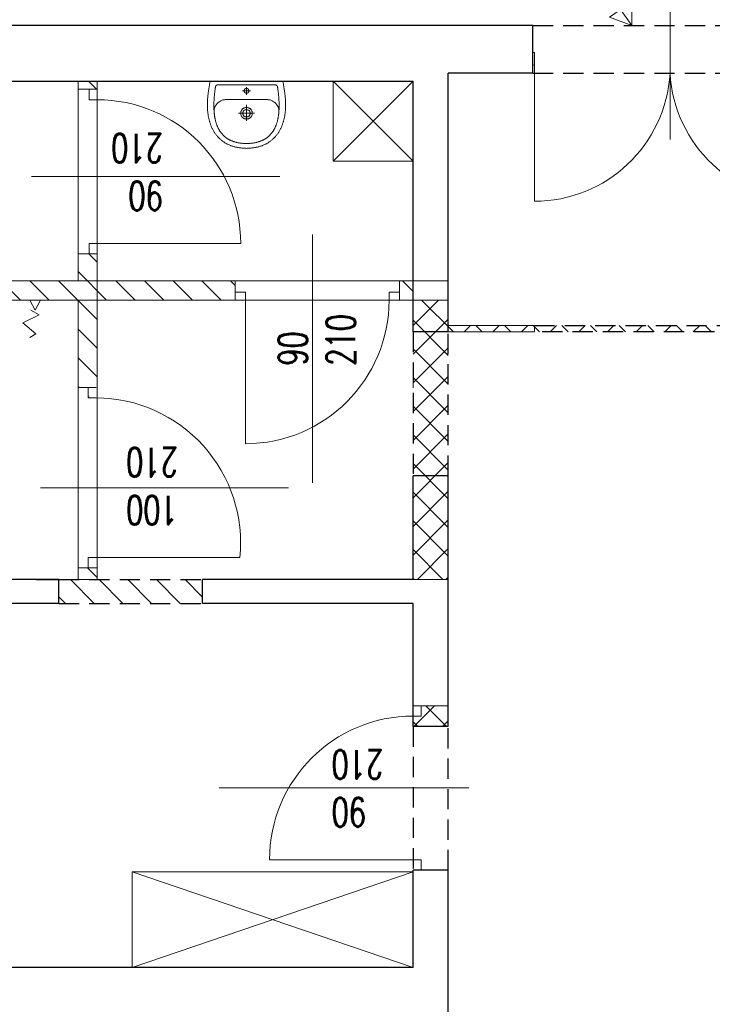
# Model space of a CAD drawing. Header units: millimetres. Extents: x -2948 to 78628, y 64669 to 215420.
# Tile 69 of 256: x 55279 to 55713, y 79750 to 80366. Entities that reach past the tile are written whole.
import ezdxf

# ---------------------------------------------------------------- set-up
doc = ezdxf.new("R2010")
doc.units = ezdxf.units.MM
doc.linetypes.add('HIDDEN', pattern=[9.525, 6.35, -3.175])
for name, color, linetype, lineweight in [('meble', 3, 'Continuous', 5), ('meble inst', 240, 'Continuous', 5), ('NOWE SCIANY', 3, 'Continuous', 13), ('OPIS', 2, 'Continuous', 13), ('P_OPIS', 2, 'Continuous', 13), ('P_POMOC', 1, 'Continuous', 5), ('POMOC', 1, 'Continuous', 13), ('STOLARKA', 3, 'Continuous', 13), ('WYMIAR', 5, 'Continuous', 13), ('WYPOSAZENIE_SANITARNE', 122, 'Continuous', 5), ('ŚCIANY', 7, 'Continuous', 30)]:
    doc.layers.add(name, color=color, linetype=linetype, lineweight=lineweight)
doc.layers.add('pomocnicza', color=4, linetype='Continuous')
doc.styles.add('style2', font='romans.shx', dxfattribs={"width": 0.7})
doc.dimstyles.new('100', dxfattribs={"dimscale": 80, "dimtxt": 0.2, "dimasz": 0.2, "dimexe": 1.25, "dimexo": 0.625, "dimgap": 0.05, "dimtad": 1, "dimdec": 0, "dimdsep": 46, "dimlunit": 6, "dimtxsty": 'style2', "dimblk1": 'TICK', "dimblk2": 'TICK', "dimsah": 1, "dimcen": 0.2, "dimse1": 1, "dimse2": 1, "dimclrd": 256, "dimclrt": 2, "dimadec": 0, "dimazin": 0, "dimtfac": 1, "dimtdec": 0, "dimtix": 1, "dimtmove": 1, "dimatfit": 0, "dimldrblk": 'DOTSMALL', "dimfxl": 1, "dimtolj": 1, "dimtzin": 0, "dimarcsym": 0})
pattern_1 = [(135, (17962.765, -27595.734), (-8.9802561, -8.9802561), []), (225, (17962.765, -27595.734), (8.9802561, -8.9802561), [])]
pattern_2 = [(135, (17962.765, -27595.734), (-8.9802561, -8.9802561), [])]

# ---------------------------------------------------------------- blocks, each defined once
blk = doc.blocks.new('G$C3D992CB9')
at = {"layer": 'STOLARKA'}
for p, q in [((22, 172), (22, 171)), ((22, 171), (30, 171)), ((30, 172), (30, 171)), ((22, 1), (30, 1)), ((22, 1), (22, 0)), ((30, 1), (30, 0))]:
    blk.add_line(p, q, dxfattribs=at)
at = {"layer": 'STOLARKA', "ltscale": 2}
for p, q in [((30, 171), (115.15, 171)), ((30, 1), (115.15, 1))]:
    blk.add_line(p, q, dxfattribs=at)
for centre, start, end in [((30, 171), 273.36646, 0), ((30, 1), 0, 86.63354)]:
    blk.add_arc(centre, 85.15, start, end, dxfattribs=at)
blk = doc.blocks.new('A$C17BC5D8D')
at = {"layer": 'WYPOSAZENIE_SANITARNE'}
blk.add_line((3.81, -7.43), (3.81, -7.43), dxfattribs=at)
for points in [[(-2.19, 13.82), (-2.19, -8.88), (-2.19, -31.68), (-1.76, -31.78), (-1.34, -31.87), (-0.91, -31.96), (-0.47, -32.04), (-0.04, -32.12), (0.4, -32.2), (0.84, -32.27), (1.28, -32.35), (1.73, -32.42), (2.17, -32.48), (2.61, -32.55), (3.06, -32.61), (3.5, -32.67), (3.94, -32.73), (4.39, -32.79), (4.83, -32.85), (5.26, -32.91), (5.7, -32.97), (6.13, -33.02), (6.56, -33.08), (6.98, -33.13), (7.4, -33.17), (7.82, -33.21), (8.24, -33.25), (8.67, -33.28), (9.09, -33.31), (9.51, -33.34), (9.93, -33.37), (10.36, -33.39), (10.78, -33.4), (11.2, -33.42), (11.63, -33.43), (12.05, -33.44), (12.47, -33.44), (12.9, -33.44), (13.32, -33.43), (13.74, -33.43), (14.17, -33.41), (14.59, -33.4), (15.01, -33.38), (15.43, -33.35), (15.86, -33.32), (16.28, -33.29), (16.7, -33.25), (17.12, -33.21), (17.54, -33.16), (17.96, -33.11), (18.37, -33.05), (18.79, -32.99), (19.21, -32.92), (19.62, -32.85), (20.04, -32.77), (20.45, -32.69), (20.87, -32.61), (21.28, -32.51), (21.69, -32.42), (22.1, -32.31), (22.51, -32.21), (22.91, -32.09), (23.32, -31.97), (23.72, -31.85), (24.13, -31.72), (24.53, -31.58), (24.93, -31.44), (25.33, -31.29), (25.72, -31.14), (26.12, -30.98), (26.51, -30.81), (26.9, -30.64), (26.9, -30.64), (27.31, -30.45), (27.7, -30.26), (28.1, -30.06), (28.48, -29.85), (28.86, -29.64), (29.24, -29.42), (29.61, -29.19), (29.97, -28.95), (30.33, -28.71), (30.68, -28.47), (31.02, -28.21), (31.36, -27.95), (31.7, -27.68), (32.03, -27.41), (32.35, -27.13), (32.66, -26.84), (32.97, -26.55), (33.28, -26.24), (33.58, -25.94), (33.87, -25.62), (34.16, -25.3), (34.44, -24.97), (34.72, -24.63), (34.99, -24.29), (35.26, -23.93), (35.52, -23.58), (35.77, -23.21), (36.02, -22.84), (36.27, -22.46), (36.49, -22.1), (36.71, -21.74), (36.92, -21.37), (37.12, -21), (37.31, -20.62), (37.5, -20.23), (37.67, -19.84), (37.84, -19.45), (38, -19.05), (38.15, -18.65), (38.29, -18.25), (38.43, -17.84), (38.56, -17.43), (38.68, -17.01), (38.79, -16.59), (38.9, -16.17), (39, -15.75), (39.1, -15.33), (39.18, -14.9), (39.27, -14.48), (39.34, -14.05), (39.41, -13.62), (39.47, -13.19), (39.53, -12.76), (39.58, -12.33), (39.63, -11.9), (39.67, -11.47), (39.71, -11.05), (39.74, -10.62), (39.77, -10.19), (39.79, -9.77), (39.8, -9.35), (39.82, -8.93), (39.82, -8.93), (39.8, -8.51), (39.79, -8.08), (39.77, -7.66), (39.74, -7.23), (39.71, -6.81), (39.67, -6.38), (39.63, -5.95), (39.58, -5.52), (39.53, -5.09), (39.47, -4.66), (39.41, -4.23), (39.34, -3.8), (39.27, -3.38), (39.18, -2.95), (39.1, -2.52), (39, -2.1), (38.9, -1.68), (38.79, -1.26), (38.68, -0.84), (38.56, -0.43), (38.43, -0.01), (38.29, 0.39), (38.15, 0.8), (38, 1.2), (37.84, 1.6), (37.67, 1.99), (37.5, 2.38), (37.31, 2.77), (37.12, 3.14), (36.92, 3.52), (36.71, 3.89), (36.49, 4.25), (36.27, 4.61), (36.27, 4.61), (36.02, 4.99), (35.77, 5.36), (35.52, 5.72), (35.26, 6.08), (34.99, 6.43), (34.72, 6.78), (34.44, 7.11), (34.16, 7.44), (33.87, 7.77), (33.58, 8.08), (33.28, 8.39), (32.97, 8.69), (32.66, 8.99), (32.35, 9.28), (32.03, 9.56), (31.7, 9.83), (31.36, 10.1), (31.02, 10.36), (30.68, 10.61), (30.33, 10.86), (29.97, 11.1), (29.61, 11.34), (29.24, 11.56), (28.86, 11.78), (28.48, 12), (28.1, 12.2), (27.7, 12.4), (27.31, 12.6), (26.9, 12.78), (26.9, 12.78), (26.51, 12.96), (26.12, 13.12), (25.72, 13.28), (25.33, 13.44), (24.93, 13.59), (24.53, 13.73), (24.13, 13.86), (23.72, 14), (23.32, 14.12), (22.91, 14.24), (22.51, 14.35), (22.1, 14.46), (21.69, 14.56), (21.28, 14.66), (20.87, 14.75), (20.45, 14.84), (20.04, 14.92), (19.62, 15), (19.21, 15.07), (18.79, 15.14), (18.37, 15.2), (17.96, 15.25), (17.54, 15.31), (17.12, 15.35), (16.7, 15.4), (16.28, 15.43), (15.86, 15.47), (15.43, 15.5), (15.01, 15.52), (14.59, 15.54), (14.17, 15.56), (13.74, 15.57), (13.32, 15.58), (12.9, 15.59), (12.47, 15.59), (12.05, 15.58), (11.63, 15.58), (11.2, 15.57), (10.78, 15.55), (10.36, 15.53), (9.93, 15.51), (9.51, 15.49), (9.09, 15.46), (8.67, 15.43), (8.24, 15.4), (7.82, 15.36), (7.4, 15.32), (6.98, 15.27), (6.56, 15.23), (6.56, 15.23), (6.13, 15.17), (5.7, 15.11), (5.26, 15.06), (4.83, 15), (4.39, 14.94), (3.94, 14.88), (3.5, 14.82), (3.06, 14.76), (2.61, 14.69), (2.17, 14.63), (1.73, 14.56), (1.28, 14.49), (0.84, 14.42), (0.4, 14.34), (-0.04, 14.27), (-0.47, 14.18), (-0.91, 14.1), (-1.34, 14.01), (-1.76, 13.92)], [(36.8, -8.93), (36.8, -8.44), (36.78, -7.96), (36.76, -7.49), (36.73, -7.02), (36.7, -6.57), (36.66, -6.12), (36.61, -5.67), (36.56, -5.24), (36.5, -4.81), (36.44, -4.38), (36.37, -3.97), (36.29, -3.56), (36.21, -3.16), (36.12, -2.76), (36.02, -2.38), (35.92, -1.99), (35.81, -1.62), (35.7, -1.25), (35.59, -0.89), (35.46, -0.53), (35.33, -0.19), (35.2, 0.16), (35.06, 0.49), (34.92, 0.82), (34.77, 1.15), (34.61, 1.47), (34.45, 1.78), (34.29, 2.08), (34.12, 2.38), (33.95, 2.68), (33.77, 2.96), (33.58, 3.25), (33.4, 3.52), (33.2, 3.79), (33.01, 4.06), (32.8, 4.32), (32.6, 4.57), (32.39, 4.82), (32.17, 5.06), (31.95, 5.3), (31.73, 5.53), (31.5, 5.75), (31.27, 5.98), (31.04, 6.19), (30.8, 6.4), (30.56, 6.61), (30.31, 6.81), (30.06, 7), (29.81, 7.19), (29.55, 7.38), (29.29, 7.56), (29.02, 7.74), (28.76, 7.91), (28.49, 8.07), (28.21, 8.24), (27.93, 8.39), (27.65, 8.54), (27.37, 8.69), (27.09, 8.84), (26.8, 8.98), (26.5, 9.11), (26.21, 9.24), (25.91, 9.37), (25.61, 9.49), (25.31, 9.61), (25.01, 9.72), (24.7, 9.83), (24.39, 9.94), (24.08, 10.04), (23.76, 10.14), (23.45, 10.23), (23.13, 10.32), (22.81, 10.41), (22.48, 10.49), (22.16, 10.57), (21.83, 10.64), (21.5, 10.72), (21.17, 10.78), (20.84, 10.85), (20.51, 10.91), (20.18, 10.97), (19.84, 11.02), (19.5, 11.08), (19.16, 11.12), (18.82, 11.17), (18.48, 11.21), (18.14, 11.25), (17.8, 11.29), (17.45, 11.32), (17.11, 11.35), (16.76, 11.38), (16.41, 11.4), (16.06, 11.43), (15.72, 11.45), (15.37, 11.46), (15.02, 11.48), (14.67, 11.49), (14.32, 11.5), (13.97, 11.51), (13.61, 11.51), (13.26, 11.51), (12.91, 11.51), (12.56, 11.51), (12.21, 11.51), (11.86, 11.5), (11.5, 11.49), (11.15, 11.48), (10.8, 11.47), (10.45, 11.45), (10.1, 11.44), (9.75, 11.42), (9.4, 11.4), (9.05, 11.38), (8.7, 11.36), (8.36, 11.33), (8.01, 11.31), (7.66, 11.28), (7.32, 11.25), (6.97, 11.22), (6.63, 11.19), (6.29, 11.15), (5.95, 11.12), (5.61, 11.08), (5.27, 11.05), (4.93, 11.01), (4.6, 10.97), (4.26, 10.93), (3.93, 10.89), (3.6, 10.85), (3.27, 10.8), (2.94, 10.76), (2.61, 10.72), (2.29, 10.67), (1.97, 10.63), (1.65, 10.58), (1.33, 10.53), (1.33, 10.53), (0.77, 10.3), (0.38, 9.98), (0.13, 9.53), (0.01, 8.93), (-0.01, -8.93), (0.01, -26.78), (0.13, -27.38), (0.38, -27.83), (0.77, -28.16), (1.33, -28.39), (1.65, -28.43), (1.97, -28.48), (2.29, -28.52), (2.61, -28.57), (2.94, -28.61), (3.27, -28.66), (3.6, -28.7), (3.93, -28.74), (4.26, -28.78), (4.6, -28.82), (4.93, -28.86), (5.27, -28.9), (5.61, -28.93), (5.95, -28.97), (6.29, -29.01), (6.63, -29.04), (6.97, -29.07), (7.32, -29.1), (7.66, -29.13), (8.01, -29.16), (8.36, -29.18), (8.7, -29.21), (9.05, -29.23), (9.4, -29.25), (9.75, -29.27), (10.1, -29.29), (10.45, -29.31), (10.8, -29.32), (11.15, -29.33), (11.5, -29.34), (11.86, -29.35), (12.21, -29.36), (12.56, -29.36), (12.91, -29.37), (13.26, -29.37), (13.61, -29.36), (13.97, -29.36), (14.32, -29.35), (14.67, -29.34), (15.02, -29.33), (15.37, -29.32), (15.72, -29.3), (16.06, -29.28), (16.41, -29.26), (16.76, -29.23), (17.11, -29.2), (17.45, -29.17), (17.8, -29.14), (18.14, -29.1), (18.48, -29.07), (18.82, -29.02), (19.16, -28.98), (19.5, -28.93), (19.84, -28.88), (20.18, -28.82), (20.51, -28.76), (20.84, -28.7), (21.17, -28.64), (21.5, -28.57), (21.83, -28.5), (22.16, -28.42), (22.48, -28.34), (22.81, -28.26), (23.13, -28.17), (23.45, -28.08), (23.76, -27.99), (24.08, -27.89), (24.39, -27.79), (24.7, -27.68), (25.01, -27.57), (25.31, -27.46), (25.61, -27.34), (25.91, -27.22), (26.21, -27.09), (26.5, -26.96), (26.8, -26.83), (27.09, -26.69), (27.37, -26.55), (27.65, -26.4), (27.93, -26.25), (28.21, -26.09), (28.49, -25.93), (28.76, -25.76), (29.02, -25.59), (29.29, -25.41), (29.55, -25.23), (29.81, -25.05), (30.06, -24.86), (30.31, -24.66), (30.56, -24.46), (30.8, -24.26), (31.04, -24.04), (31.27, -23.83), (31.5, -23.61), (31.73, -23.38), (31.95, -23.15), (32.17, -22.91), (32.39, -22.67), (32.6, -22.42), (32.8, -22.17), (33.01, -21.91), (33.2, -21.64), (33.4, -21.37), (33.58, -21.1), (33.77, -20.82), (33.95, -20.53), (34.12, -20.24), (34.29, -19.94), (34.45, -19.63), (34.61, -19.32), (34.77, -19), (34.92, -18.68), (35.06, -18.35), (35.2, -18.01), (35.33, -17.67), (35.46, -17.32), (35.59, -16.96), (35.7, -16.6), (35.81, -16.23), (35.92, -15.86), (36.02, -15.48), (36.12, -15.09), (36.21, -14.69), (36.29, -14.29), (36.37, -13.88), (36.44, -13.47), (36.5, -13.05), (36.56, -12.62), (36.61, -12.18), (36.66, -11.74), (36.7, -11.29), (36.73, -10.83), (36.76, -10.36), (36.78, -9.89), (36.8, -9.41), (36.8, -8.93)], [(17.86, -5.33), (18.22, -5.34), (18.57, -5.38), (18.89, -5.45), (19.19, -5.54), (19.47, -5.65), (19.74, -5.79), (19.99, -5.94), (20.21, -6.11), (20.42, -6.3), (20.61, -6.5), (20.78, -6.72), (20.93, -6.95), (21.06, -7.19), (21.18, -7.44), (21.27, -7.7), (21.35, -7.97), (21.41, -8.24), (21.44, -8.51), (21.46, -8.79), (21.46, -9.07), (21.44, -9.34), (21.41, -9.62), (21.35, -9.89), (21.27, -10.15), (21.18, -10.41), (21.06, -10.66), (20.93, -10.9), (20.78, -11.13), (20.61, -11.35), (20.42, -11.55), (20.21, -11.74), (19.98, -11.91), (19.74, -12.07), (19.47, -12.2), (19.19, -12.31), (18.89, -12.41), (18.56, -12.47), (18.22, -12.51), (17.86, -12.53), (17.5, -12.51), (17.16, -12.47), (16.84, -12.41), (16.54, -12.31), (16.25, -12.2), (15.99, -12.07), (15.74, -11.91), (15.52, -11.74), (15.31, -11.55), (15.12, -11.35), (14.95, -11.13), (14.8, -10.9), (14.66, -10.66), (14.55, -10.41), (14.46, -10.15), (14.38, -9.88), (14.32, -9.61), (14.28, -9.34), (14.27, -9.06), (14.27, -8.79), (14.28, -8.51), (14.32, -8.24), (14.38, -7.97), (14.46, -7.7), (14.55, -7.44), (14.66, -7.19), (14.8, -6.95), (14.95, -6.72), (15.12, -6.5), (15.31, -6.3), (15.52, -6.11), (15.74, -5.94), (15.99, -5.79), (16.25, -5.65), (16.54, -5.54), (16.84, -5.45), (17.16, -5.38), (17.5, -5.34), (17.86, -5.33)], [(3.81, -7.43), (3.79, -7.43), (3.77, -7.43), (3.75, -7.43), (3.73, -7.43), (3.71, -7.43), (3.69, -7.43), (3.67, -7.43), (3.64, -7.44), (3.62, -7.44), (3.6, -7.44), (3.58, -7.44), (3.56, -7.45), (3.54, -7.45), (3.52, -7.46), (3.5, -7.46), (3.48, -7.46), (3.46, -7.47), (3.44, -7.47), (3.42, -7.48), (3.39, -7.49), (3.37, -7.49), (3.35, -7.5), (3.33, -7.5), (3.31, -7.51), (3.29, -7.52), (3.27, -7.53), (3.25, -7.53), (3.23, -7.54), (3.22, -7.55), (3.2, -7.56), (3.18, -7.57), (3.16, -7.58), (3.14, -7.59), (3.12, -7.6), (3.1, -7.61), (3.08, -7.62), (3.06, -7.63), (3.05, -7.64), (3.03, -7.65), (3.01, -7.66), (2.99, -7.67), (2.97, -7.68), (2.96, -7.69), (2.94, -7.71), (2.92, -7.72), (2.9, -7.73), (2.89, -7.75), (2.87, -7.76), (2.85, -7.77), (2.84, -7.79), (2.82, -7.8), (2.81, -7.81), (2.79, -7.83), (2.78, -7.84), (2.76, -7.86), (2.75, -7.87), (2.73, -7.89), (2.72, -7.9), (2.7, -7.92), (2.69, -7.93), (2.67, -7.95), (2.66, -7.97), (2.65, -7.98), (2.63, -8), (2.62, -8.02), (2.61, -8.03), (2.59, -8.05), (2.58, -8.07), (2.57, -8.08), (2.56, -8.1), (2.55, -8.12), (2.54, -8.14), (2.52, -8.16), (2.51, -8.17), (2.5, -8.19), (2.49, -8.21), (2.48, -8.23), (2.47, -8.25), (2.46, -8.27), (2.45, -8.29), (2.45, -8.31), (2.44, -8.33), (2.43, -8.35), (2.42, -8.37), (2.41, -8.39), (2.41, -8.41), (2.4, -8.43), (2.39, -8.45), (2.38, -8.47), (2.38, -8.49), (2.37, -8.51), (2.37, -8.53), (2.36, -8.55), (2.36, -8.57), (2.35, -8.59), (2.35, -8.61), (2.34, -8.63), (2.34, -8.65), (2.33, -8.67), (2.33, -8.69), (2.33, -8.71), (2.32, -8.73), (2.32, -8.76), (2.32, -8.78), (2.32, -8.8), (2.32, -8.82), (2.31, -8.84), (2.31, -8.86), (2.31, -8.88), (2.31, -8.9), (2.31, -8.92), (2.31, -8.95), (2.31, -8.97), (2.31, -8.99), (2.31, -9.01), (2.32, -9.03), (2.32, -9.05), (2.32, -9.07), (2.32, -9.09), (2.32, -9.12), (2.33, -9.14), (2.33, -9.16), (2.33, -9.18), (2.34, -9.2), (2.34, -9.22), (2.35, -9.24), (2.35, -9.26), (2.35, -9.28), (2.36, -9.3), (2.37, -9.32), (2.37, -9.34), (2.38, -9.36), (2.38, -9.38), (2.39, -9.4), (2.4, -9.42), (2.4, -9.44), (2.41, -9.46), (2.42, -9.48), (2.43, -9.5), (2.44, -9.52), (2.44, -9.54), (2.45, -9.56), (2.46, -9.58), (2.47, -9.6), (2.48, -9.62), (2.49, -9.64), (2.5, -9.66), (2.51, -9.67), (2.52, -9.69), (2.53, -9.71), (2.54, -9.73), (2.56, -9.75), (2.57, -9.77), (2.58, -9.78), (2.59, -9.8), (2.6, -9.82), (2.62, -9.83), (2.63, -9.85), (2.64, -9.87), (2.66, -9.88), (2.67, -9.9), (2.68, -9.92), (2.7, -9.93), (2.71, -9.95), (2.73, -9.96), (2.74, -9.98), (2.76, -9.99), (2.77, -10.01), (2.79, -10.02), (2.8, -10.04), (2.82, -10.05), (2.84, -10.07), (2.85, -10.08), (2.87, -10.09), (2.88, -10.11), (2.9, -10.12), (2.92, -10.13), (2.94, -10.14), (2.95, -10.16), (2.97, -10.17), (2.99, -10.18), (3.01, -10.19), (3.02, -10.2), (3.04, -10.21), (3.06, -10.22), (3.08, -10.24), (3.1, -10.25), (3.12, -10.26), (3.13, -10.27), (3.15, -10.27), (3.17, -10.28), (3.19, -10.29), (3.21, -10.3), (3.23, -10.31), (3.25, -10.32), (3.27, -10.33), (3.29, -10.33), (3.31, -10.34), (3.33, -10.35), (3.35, -10.35), (3.37, -10.36), (3.39, -10.37), (3.41, -10.37), (3.43, -10.38), (3.45, -10.38), (3.47, -10.39), (3.49, -10.39), (3.51, -10.4), (3.54, -10.4), (3.56, -10.4), (3.58, -10.41), (3.6, -10.41), (3.62, -10.41), (3.64, -10.42), (3.66, -10.42), (3.68, -10.42), (3.7, -10.42), (3.73, -10.42), (3.75, -10.43), (3.77, -10.43), (3.79, -10.43), (3.81, -10.43), (3.83, -10.43), (3.85, -10.43), (3.87, -10.43), (3.9, -10.42), (3.92, -10.42), (3.94, -10.42), (3.96, -10.42), (3.98, -10.42), (4, -10.41), (4.02, -10.41), (4.04, -10.41), (4.06, -10.41), (4.08, -10.4), (4.11, -10.4), (4.13, -10.39), (4.15, -10.39), (4.17, -10.38), (4.19, -10.38), (4.21, -10.37), (4.23, -10.37), (4.25, -10.36), (4.27, -10.36), (4.29, -10.35), (4.31, -10.34), (4.33, -10.33), (4.35, -10.33), (4.37, -10.32), (4.39, -10.31), (4.41, -10.3), (4.43, -10.29), (4.45, -10.29), (4.47, -10.28), (4.49, -10.27), (4.5, -10.26), (4.52, -10.25), (4.54, -10.24), (4.56, -10.23), (4.58, -10.22), (4.6, -10.2), (4.61, -10.19), (4.63, -10.18), (4.65, -10.17), (4.67, -10.16), (4.69, -10.15), (4.7, -10.13), (4.72, -10.12), (4.74, -10.11), (4.75, -10.09), (4.77, -10.08), (4.79, -10.07), (4.8, -10.05), (4.82, -10.04), (4.83, -10.03), (4.85, -10.01), (4.86, -10), (4.88, -9.98), (4.89, -9.97), (4.91, -9.95), (4.92, -9.93), (4.94, -9.92), (4.95, -9.9), (4.96, -9.89), (4.98, -9.87), (4.99, -9.85), (5, -9.84), (5.02, -9.82), (5.03, -9.8), (5.04, -9.79), (5.05, -9.77), (5.07, -9.75), (5.08, -9.73), (5.09, -9.71), (5.1, -9.7), (5.11, -9.68), (5.12, -9.66), (5.13, -9.64), (5.14, -9.62), (5.15, -9.6), (5.16, -9.58), (5.17, -9.57), (5.18, -9.55), (5.19, -9.53), (5.2, -9.51), (5.2, -9.49), (5.21, -9.47), (5.22, -9.45), (5.23, -9.43), (5.23, -9.41), (5.24, -9.39), (5.25, -9.37), (5.25, -9.35), (5.26, -9.33), (5.26, -9.31), (5.27, -9.29), (5.27, -9.27), (5.28, -9.24), (5.28, -9.22), (5.29, -9.2), (5.29, -9.18), (5.29, -9.16), (5.3, -9.14), (5.3, -9.12), (5.3, -9.1), (5.3, -9.08), (5.31, -9.06), (5.31, -9.03), (5.31, -9.01), (5.31, -8.99), (5.31, -8.97), (5.31, -8.95), (5.31, -8.93), (5.31, -8.91), (5.31, -8.89), (5.31, -8.86), (5.31, -8.84), (5.31, -8.82), (5.31, -8.8), (5.31, -8.78), (5.3, -8.76), (5.3, -8.74), (5.3, -8.72), (5.29, -8.7), (5.29, -8.67), (5.29, -8.65), (5.28, -8.63), (5.28, -8.61), (5.27, -8.59), (5.27, -8.57), (5.26, -8.55), (5.26, -8.53), (5.25, -8.51), (5.25, -8.49), (5.24, -8.47), (5.23, -8.45), (5.23, -8.43), (5.22, -8.41), (5.21, -8.39), (5.2, -8.37), (5.2, -8.35), (5.19, -8.33), (5.18, -8.31), (5.17, -8.29), (5.16, -8.27), (5.15, -8.25), (5.14, -8.23), (5.13, -8.22), (5.12, -8.2), (5.11, -8.18), (5.1, -8.16), (5.09, -8.14), (5.08, -8.12), (5.07, -8.11), (5.06, -8.09), (5.04, -8.07), (5.03, -8.05), (5.02, -8.04), (5.01, -8.02), (4.99, -8), (4.98, -7.99), (4.97, -7.97), (4.95, -7.95), (4.94, -7.94), (4.93, -7.92), (4.91, -7.91), (4.9, -7.89), (4.88, -7.87), (4.87, -7.86), (4.85, -7.84), (4.84, -7.83), (4.82, -7.82), (4.8, -7.8), (4.79, -7.79), (4.77, -7.77), (4.76, -7.76), (4.74, -7.75), (4.72, -7.73), (4.71, -7.72), (4.69, -7.71), (4.67, -7.7), (4.65, -7.68), (4.64, -7.67), (4.62, -7.66), (4.6, -7.65), (4.58, -7.64), (4.56, -7.63), (4.55, -7.62), (4.53, -7.61), (4.51, -7.6), (4.49, -7.59), (4.47, -7.58), (4.45, -7.57), (4.43, -7.56), (4.41, -7.55), (4.39, -7.54), (4.37, -7.54), (4.35, -7.53), (4.33, -7.52), (4.31, -7.51), (4.29, -7.51), (4.27, -7.5), (4.25, -7.49), (4.23, -7.49), (4.21, -7.48), (4.19, -7.48), (4.17, -7.47), (4.15, -7.47), (4.13, -7.46), (4.11, -7.46), (4.09, -7.45), (4.07, -7.45), (4.05, -7.44), (4.03, -7.44), (4, -7.44), (3.98, -7.44), (3.96, -7.43), (3.94, -7.43), (3.92, -7.43), (3.9, -7.43), (3.88, -7.43), (3.86, -7.43), (3.84, -7.43), (3.81, -7.43)], [(17.86, -6.63), (18.23, -6.65), (18.57, -6.72), (18.87, -6.82), (19.14, -6.97), (19.38, -7.14), (19.59, -7.35), (19.77, -7.57), (19.91, -7.82), (20.02, -8.08), (20.1, -8.36), (20.15, -8.64), (20.16, -8.93), (20.15, -9.21), (20.1, -9.5), (20.02, -9.77), (19.91, -10.03), (19.76, -10.28), (19.59, -10.51), (19.38, -10.71), (19.14, -10.89), (18.87, -11.03), (18.57, -11.14), (18.23, -11.2), (17.86, -11.23), (17.5, -11.2), (17.16, -11.14), (16.86, -11.03), (16.59, -10.89), (16.35, -10.71), (16.14, -10.51), (15.96, -10.28), (15.82, -10.03), (15.71, -9.77), (15.63, -9.5), (15.58, -9.21), (15.56, -8.93), (15.58, -8.64), (15.63, -8.36), (15.71, -8.08), (15.82, -7.82), (15.96, -7.57), (16.14, -7.35), (16.35, -7.14), (16.59, -6.97), (16.86, -6.82), (17.16, -6.72), (17.5, -6.65), (17.86, -6.63)]]:
    blk.add_lwpolyline(points, close=True, dxfattribs=at)
for points in [[(16.87, 11.37), (16.57, 11.39), (16.26, 11.39), (15.94, 11.38), (15.62, 11.34), (15.28, 11.28), (14.95, 11.2), (14.61, 11.1), (14.27, 10.99), (13.93, 10.85), (13.6, 10.7), (13.26, 10.52), (12.93, 10.33), (12.61, 10.12), (12.29, 9.89), (11.98, 9.65), (11.68, 9.38), (11.4, 9.1), (11.12, 8.81), (10.86, 8.49), (10.62, 8.16), (10.39, 7.81), (10.18, 7.45), (9.99, 7.07), (9.82, 6.67), (9.67, 6.26), (9.54, 5.83), (9.45, 5.39), (9.37, 4.93), (9.33, 4.46), (9.31, 3.97)], [(9.31, 3.97), (9.31, -8.93), (9.31, -21.83)], [(17.89, -3.84), (17.89, -14.02)], [(6.34, -8.93), (1.5, -8.93)], [(3.81, -11.36), (3.81, -6.49)], [(22.54, -8.93), (12.53, -8.93)], [(9.31, -21.83), (9.33, -22.31), (9.37, -22.78), (9.45, -23.24), (9.54, -23.68), (9.67, -24.11), (9.82, -24.52), (9.99, -24.92), (10.18, -25.3), (10.39, -25.66), (10.62, -26.01), (10.86, -26.34), (11.12, -26.66), (11.4, -26.96), (11.68, -27.24), (11.98, -27.5), (12.29, -27.75), (12.61, -27.97), (12.93, -28.18), (13.26, -28.38), (13.6, -28.55), (13.93, -28.7), (14.27, -28.84), (14.61, -28.96), (14.95, -29.05), (15.28, -29.13), (15.62, -29.19), (15.94, -29.23), (16.26, -29.25), (16.57, -29.24), (16.87, -29.22)]]:
    blk.add_lwpolyline(points, dxfattribs=at)
blk = doc.blocks.new('TICK')
at = {"color": 5}
for p, q in [((0, -0.75), (0, 0.75)), ((-1, 0), (1, 0))]:
    blk.add_line(p, q, dxfattribs=at)
at = {"const_width": 0.1}
blk.add_lwpolyline([(-0.354, -0.354), (0.354, 0.354)], dxfattribs=at)
blk = doc.blocks.new('*D1167')
at = {"layer": 'Defpoints', "color": 0, "ltscale": 2, "transparency": 16777216}
for p in [(55315.49, 80582.58), (55005.49, 80384.78), (55315.49, 80327.64)]:
    blk.add_point(p, dxfattribs=at)
at = {"layer": 'WYMIAR', "lineweight": -2, "ltscale": 2, "transparency": 16777216}
blk.add_line((55021.49, 80582.58), (55299.49, 80582.58), dxfattribs=at)
at = {"layer": 'WYMIAR', "lineweight": -2, "ltscale": 2, "transparency": 16777216, "xscale": 16, "yscale": 16, "zscale": 16, "rotation": 180}
blk.add_blockref('TICK', (55005.49, 80582.58), dxfattribs=at)
at = {"layer": 'WYMIAR', "lineweight": -2, "ltscale": 2, "transparency": 16777216, "xscale": 16, "yscale": 16, "zscale": 16}
blk.add_blockref('TICK', (55315.49, 80582.58), dxfattribs=at)
at = {"layer": 'WYMIAR', "color": 2, "ltscale": 2, "transparency": 16777216, "insert": (55160.49, 80570.58), "char_height": 16, "attachment_point": 5, "rotation": 180, "style": 'style2'}
blk.add_mtext('\\A1;310', dxfattribs=at)
blk = doc.blocks.new('_DotSmall')
at = {"layer": 'OPIS', "color": 0, "const_width": 0.5}
blk.add_lwpolyline([(-0.0625, 0, 1), (0.0625, 0, 1)], format="xyb", close=True, dxfattribs=at)
blk = doc.blocks.new('*D1184')
at = {"layer": 'Defpoints', "color": 0, "ltscale": 2, "transparency": 16777216}
for p in [(55327.49, 80582.58), (55315.49, 80327.64), (55327.49, 80327.64)]:
    blk.add_point(p, dxfattribs=at)
at = {"layer": 'WYMIAR', "lineweight": -2, "ltscale": 2, "transparency": 16777216}
for p, q in [((55299.49, 80582.58), (55283.49, 80582.58)), ((55315.49, 80582.58), (55327.49, 80582.58)), ((55343.49, 80582.58), (55359.49, 80582.58))]:
    blk.add_line(p, q, dxfattribs=at)
at = {"layer": 'WYMIAR', "lineweight": -2, "ltscale": 2, "transparency": 16777216, "xscale": 16, "yscale": 16, "zscale": 16}
blk.add_blockref('TICK', (55315.49, 80582.58), dxfattribs=at)
at = {"layer": 'WYMIAR', "lineweight": -2, "ltscale": 2, "transparency": 16777216, "xscale": 16, "yscale": 16, "zscale": 16, "rotation": 180}
blk.add_blockref('TICK', (55327.49, 80582.58), dxfattribs=at)
at = {"layer": 'WYMIAR', "color": 2, "ltscale": 2, "transparency": 16777216, "insert": (55321.49, 80570.58), "char_height": 16, "attachment_point": 5, "rotation": 180, "style": 'style2'}
blk.add_mtext('\\A1;12', dxfattribs=at)
blk = doc.blocks.new('*D1185')
at = {"layer": 'Defpoints', "color": 0, "ltscale": 2, "transparency": 16777216}
for p in [(55327.33, 80582.58), (55327.33, 80327.64), (55525.49, 80327.64)]:
    blk.add_point(p, dxfattribs=at)
at = {"layer": 'WYMIAR', "lineweight": -2, "ltscale": 2, "transparency": 16777216}
blk.add_line((55509.49, 80582.58), (55343.33, 80582.58), dxfattribs=at)
at = {"layer": 'WYMIAR', "lineweight": -2, "ltscale": 2, "transparency": 16777216, "xscale": 16, "yscale": 16, "zscale": 16, "rotation": 180}
blk.add_blockref('TICK', (55327.33, 80582.58), dxfattribs=at)
at = {"layer": 'WYMIAR', "lineweight": -2, "ltscale": 2, "transparency": 16777216, "xscale": 16, "yscale": 16, "zscale": 16}
blk.add_blockref('TICK', (55525.49, 80582.58), dxfattribs=at)
at = {"layer": 'WYMIAR', "color": 2, "ltscale": 2, "transparency": 16777216, "insert": (55426.41, 80570.58), "char_height": 16, "attachment_point": 5, "rotation": 180, "style": 'style2'}
blk.add_mtext('\\A1;198', dxfattribs=at)

msp = doc.modelspace()

# ---------------------------------------------------------------- hatches: boundary and pattern name
at = {"layer": 'NOWE SCIANY', "ltscale": 2, "true_color": 0x33a319, "transparency": 33554687}
h = msp.add_hatch(dxfattribs=at)
h.set_pattern_fill('ANSI31', color=84, scale=4)
h.set_pattern_definition(pattern_2)
h.paths.add_polyline_path([(55315.49, 80219.59), (55315.49, 80202.64), (55327.46, 80202.64), (55327.46, 80219.59)])
h.paths.add_polyline_path([(55315.49, 80202.64), (55303.49, 80202.64), (55005.49, 80202.64), (55005.49, 80190.64), (55327.49, 80190.64), (55327.49, 80202.64)])
h.paths.add_polyline_path([(55327.49, 80202.64), (55327.49, 80190.64), (55413.93, 80190.64), (55413.93, 80195.67), (55413.93, 80202.64)])
edge = h.paths.add_edge_path()
edge.add_line((55315.49, 80190.64), (55315.49, 80135.9))
edge.add_line((55315.49, 80135.9), (55321.9, 80135.9))
edge.add_line((55321.9, 80135.9), (55321.9, 80129.4))
edge.add_line((55321.9, 80129.4), (55326.9, 80129.4))
edge.add_arc((55326.57, 80038.6), 90.8, 89.42364, 89.79163, ccw=False)
edge.add_line((55327.49, 80129.4), (55327.49, 80135.64))
edge.add_line((55327.49, 80135.64), (55327.49, 80190.64))
edge.add_line((55327.49, 80190.64), (55315.49, 80190.64))
h.paths.add_polyline_path([(55315.49, 80327.64), (55315.49, 80322.59), (55327.49, 80322.59), (55327.49, 80323.56), (55327.49, 80327.64)])
h.paths.add_polyline_path([(55315.49, 80022.9), (55315.49, 80015.64), (55327.49, 80015.64), (55327.49, 80022.9)])
h.paths.add_polyline_path([(55303.49, 80015.64), (55303.49, 80000.64), (55393.49, 80000.64), (55393.49, 80015.64)])
h.paths.add_polyline_path([(55107.98, 80232.56), (55107.99, 80202.64), (55119.99, 80202.64), (55119.98, 80232.56)])
h = msp.add_hatch(dxfattribs=at)
h.set_pattern_fill('ANSI31', color=84, scale=4)
h.set_pattern_definition(pattern_2)
h.paths.add_polyline_path([(55107.99, 80327.64), (55107.99, 80322.56), (55119.99, 80322.56), (55119.99, 80327.64)])
h.paths.add_polyline_path([(55516.93, 80202.64), (55516.93, 80190.64), (55525.49, 80190.64), (55525.49, 80202.64)])
at = {"layer": 'NOWE SCIANY', "ltscale": 2, "true_color": 0xdb0000, "transparency": 33554687}
h = msp.add_hatch(dxfattribs=at)
h.set_pattern_fill('ANSI37', color=12, scale=4)
h.set_pattern_definition(pattern_1)
h.paths.add_polyline_path([(55257.49, 73795.64), (55257.49, 73791.88), (55257.49, 73693.1), (55293.49, 73693.1), (55293.49, 73699.6), (55298.49, 73699.6), (55298.49, 73789.6), (55293.49, 73789.6), (55293.49, 73795.64)])
h.paths.add_polyline_path([(55525.49, 80080.64), (55525.49, 80015.64), (55547.49, 80015.64), (55547.49, 80080.64)])
h.paths.add_polyline_path([(55525.49, 80190.64), (55525.49, 80080.64), (55547.49, 80080.64), (55547.49, 80190.64)])
h.paths.add_polyline_path([(55547.49, 80174.64), (55547.49, 80170.64), (55601.49, 80170.64), (55601.49, 80174.64)])
h.paths.add_polyline_path([(55601.49, 80174.64), (55601.49, 80170.64), (55771.49, 80170.64), (55771.49, 80174.64)])
h.paths.add_polyline_path([(55771.49, 80174.64), (55771.49, 80170.64), (55837.49, 80170.64), (55837.49, 80174.64)])
h = msp.add_hatch(dxfattribs=at)
h.set_pattern_fill('ANSI37', color=12, scale=4)
h.set_pattern_definition(pattern_1)
h.paths.add_polyline_path([(55847.49, 80148.03), (55847.49, 80154.53), (55837.49, 80154.53), (55837.49, 80103.03), (55852.49, 80103.03), (55852.49, 80148.03)])
h.paths.add_polyline_path([(55852.49, 80148.03), (55852.49, 80103.03), (55859.49, 80103.03), (55859.49, 80147.76, 0.019467)])
h.paths.add_polyline_path([(55852.49, 80103.03), (55852.49, 80058.03), (55859.49, 80058.03), (55859.49, 80103.03)])
h.paths.add_polyline_path([(55837.49, 80103.03), (55837.49, 80051.53), (55847.49, 80051.53), (55847.49, 80058.03), (55852.49, 80058.03), (55852.49, 80103.03)])
h.paths.add_polyline_path([(55837.49, 79820.64), (55837.49, 79807.64), (55847.49, 79807.64), (55847.49, 79814.14), (55852.49, 79814.14), (55852.49, 79820.64)])
h.paths.add_polyline_path([(55852.49, 79820.64), (55852.49, 79814.14, 0.019467), (55859.49, 79814.42), (55859.49, 79820.64)])
h.paths.add_polyline_path([(55852.49, 79814.14), (55852.49, 79807.64), (55859.49, 79807.64), (55859.49, 79814.42, -0.019467)])
h.paths.add_polyline_path([(55837.49, 79572.64), (55837.49, 79559.64), (55847.49, 79559.64), (55847.49, 79566.14), (55852.49, 79566.14), (55852.49, 79572.64)])
h.paths.add_polyline_path([(55852.49, 79572.64), (55852.49, 79566.14, 0.019467), (55859.49, 79566.42), (55859.49, 79572.64)])
h.paths.add_polyline_path([(55852.49, 79566.14), (55852.49, 79559.64), (55859.49, 79559.64), (55859.49, 79566.42, -0.019467)])
h.paths.add_polyline_path([(55837.49, 79289.83), (55837.49, 79238.33), (55854.49, 79238.33), (55854.49, 79244.83), (55859.49, 79244.83), (55859.49, 79289.83)])
h.paths.add_polyline_path([(55837.49, 79341.33), (55837.49, 79289.83), (55859.49, 79289.83), (55859.49, 79334.83), (55854.49, 79334.83), (55854.49, 79341.33)])
h.paths.add_polyline_path([(55530.49, 79320.64), (55530.49, 79314.14), (55525.49, 79314.14), (55525.49, 79269.14), (55547.49, 79269.14), (55547.49, 79320.64)])
h.paths.add_polyline_path([(55535.49, 79579.01), (55535.49, 79534.01), (55547.49, 79534.01), (55547.49, 79585.51), (55540.49, 79585.51), (55540.49, 79579.01)])
h.paths.add_polyline_path([(55525.49, 79578.45), (55525.49, 79534.01), (55535.49, 79534.01), (55535.49, 79579.01, 0.027842)])
h.paths.add_polyline_path([(55525.49, 79534.01), (55525.49, 79489.01), (55535.49, 79489.01), (55535.49, 79534.01)])
h.paths.add_polyline_path([(55535.49, 79534.01), (55535.49, 79489.01), (55540.49, 79489.01), (55540.49, 79482.51), (55547.49, 79482.51), (55547.49, 79534.01)])
h.paths.add_polyline_path([(55530.49, 79936.64), (55530.49, 79930.14), (55525.49, 79930.14), (55525.49, 79923.64), (55547.49, 79923.64), (55547.49, 79936.64)])

# ---------------------------------------------------------------- linework, layer by layer
at = {"layer": 'meble'}
msp.add_line((55349.43, 79832.64), (55525.49, 79772.64), dxfattribs=at)
msp.add_lwpolyline([(55525.49, 79832.64), (55349.43, 79772.64)], dxfattribs=at)
msp.add_lwpolyline([(55525.49, 79832.64), (55349.43, 79832.64), (55349.43, 79772.64), (55525.49, 79772.64)], close=True, dxfattribs=at)
at = {"layer": 'meble inst', "lineweight": 5, "ltscale": 0.02}
for p, q in [((55285.33, 80190.64), (55288.57, 80184.3)), ((55288.57, 80184.3), (55291.97, 80190.64)), ((55285.85, 80184.3), (55291.23, 80181.42)), ((55291.23, 80181.42), (55280.8, 80176.33)), ((55280.8, 80176.33), (55289.15, 80169.47)), ((55289.15, 80169.47), (55285.27, 80167.14))]:
    msp.add_line(p, q, dxfattribs=at)
at = {"layer": 'NOWE SCIANY'}
for p, q in [((55322.46, 80322.59), (55322.46, 80316.09)), ((55327.46, 80316.09), (55322.46, 80316.09)), ((55441.93, 80268.04), (55286.35, 80268.04)), ((55327.46, 80226.09), (55322.46, 80226.09)), ((55322.46, 80226.09), (55322.46, 80219.59)), ((55462.38, 80076.2), (55462.38, 80231.78)), ((55327.46, 80224.09), (55327.46, 80217.59)), ((55420.43, 80195.67), (55413.93, 80195.67)), ((55420.43, 80190.67), (55420.43, 80195.67)), ((55510.43, 80190.67), (55510.43, 80195.67)), ((55516.93, 80195.67), (55510.43, 80195.67)), ((55321.9, 80129.4), (55321.9, 80135.9)), ((55326.9, 80129.4), (55321.9, 80129.4)), ((55447.49, 80073.02), (55291.9, 80073.02)), ((55327.46, 80036.18), (55327.46, 80029.68)), ((55326.9, 80029.4), (55321.9, 80029.4)), ((55321.9, 80022.9), (55321.9, 80029.4)), ((55530.49, 79930.14), (55530.49, 79936.64)), ((55525.49, 79930.14), (55530.49, 79930.14)), ((55403.92, 79885.14), (55560.49, 79885.14)), ((55525.49, 79840.14), (55530.49, 79840.14)), ((55530.49, 79833.64), (55530.49, 79840.14))]:
    msp.add_line(p, q, dxfattribs=at)
at = {"layer": 'NOWE SCIANY', "color": 12, "ltscale": 2, "true_color": 0xdb0000}
for p, q in [((55327.46, 80226.09), (55417.46, 80226.09)), ((55420.43, 80190.67), (55420.43, 80100.67)), ((55326.9, 80029.4), (55416.9, 80029.4)), ((55525.49, 79840.14), (55435.49, 79840.14))]:
    msp.add_line(p, q, dxfattribs=at)
at = {"layer": 'NOWE SCIANY', "ltscale": 2}
for p, q in [((55303.49, 80202.64), (55315.49, 80202.64)), ((55327.49, 80202.64), (55327.49, 80015.64)), ((55303.49, 80190.64), (55303.49, 80190.64)), ((55315.49, 80015.64), (55315.49, 80190.64))]:
    msp.add_line(p, q, dxfattribs=at)
at = {"layer": 'NOWE SCIANY', "lineweight": 5}
for points in [[(55405.49, 80327.64), (55005.49, 80327.64)], [(55525.49, 80135.64), (55525.49, 80147.64)], [(55525.49, 80015.64), (55525.49, 80015.64)]]:
    msp.add_lwpolyline(points, dxfattribs=at)
at = {"layer": 'NOWE SCIANY', "ltscale": 2}
for points in [[(55005.49, 80327.64), (55005.49, 80202.64), (55547.49, 80202.64)], [(55327.49, 80323.56), (55327.49, 80323.56), (55327.49, 80203.56), (55327.49, 80202.64), (55315.49, 80202.64), (55315.49, 80327.64), (55327.49, 80327.64), (55327.49, 80323.56)], [(55005.49, 80202.64), (55005.49, 80190.64), (55547.49, 80190.64)], [(55327.49, 80135.64), (55327.49, 80135.64), (55327.49, 80015.64), (55327.49, 80015.64), (55315.49, 80015.64), (55315.49, 80190.64), (55327.49, 80190.64), (55327.49, 80135.64)], [(55525.49, 80015.64), (55547.49, 80015.64)]]:
    msp.add_lwpolyline(points, dxfattribs=at)
at = {"layer": 'NOWE SCIANY'}
for points in [[(55322.46, 80322.59), (55327.46, 80322.59), (55315.49, 80322.59)], [(55322.46, 80219.59), (55327.46, 80219.59), (55315.49, 80219.59)], [(55413.93, 80195.67), (55413.93, 80190.67), (55413.93, 80202.64)], [(55516.93, 80195.67), (55516.93, 80190.67), (55516.93, 80202.64)], [(55326.9, 80135.9), (55315.49, 80135.9)], [(55327.49, 80022.9), (55315.49, 80022.9)], [(55525.49, 79936.64), (55547.49, 79936.64)], [(55525.49, 79833.64), (55547.49, 79833.64)]]:
    msp.add_lwpolyline(points, dxfattribs=at)
at = {"layer": 'NOWE SCIANY', "ltscale": 2}
msp.add_lwpolyline([(55315.49, 80202.64), (55315.49, 80219.59), (55327.46, 80219.59), (55327.46, 80202.64)], close=True, dxfattribs=at)
at = {"layer": 'NOWE SCIANY', "color": 12, "ltscale": 2, "true_color": 0xdb0000}
for centre, radius, start, end in [((55327.46, 80226.09), 90, 0, 90), ((55420.43, 80190.67), 90, 270, 0), ((55326.57, 80038.6), 90.8, 354.18279, 89.79163), ((55525.49, 79840.14), 90, 90, 180)]:
    msp.add_arc(centre, radius, start, end, dxfattribs=at)
at = {"layer": 'P_OPIS', "lineweight": 5}
msp.add_lwpolyline([(55625.72, 80414.46), (55662.54, 80362.64), (55662.58, 80377.3), (55662.54, 80362.64), (55648.56, 80367.78), (55662.58, 80377.3)], dxfattribs=at)
at = {"layer": 'P_POMOC', "ltscale": 2}
msp.add_lwpolyline([(55475.49, 80327.64), (55525.49, 80327.64), (55525.49, 80277.64), (55475.49, 80277.64), (55475.49, 80327.64), (55525.49, 80277.64), (55475.49, 80277.64), (55525.49, 80327.64)], dxfattribs=at)
at = {"layer": 'POMOC'}
msp.add_line((55686.49, 80291.24), (55686.49, 80447.81), dxfattribs=at)
at = {"layer": 'pomocnicza', "linetype": 'HIDDEN', "ltscale": 2}
for p, q in [((55600.49, 80362.64), (55772.49, 80362.64)), ((55600.49, 80332.64), (55772.49, 80332.64)), ((55525.49, 80170.64), (55525.49, 80080.64)), ((55547.49, 80080.64), (55547.49, 80170.64)), ((55601.49, 80174.64), (55771.49, 80174.64)), ((55771.49, 80170.64), (55601.49, 80170.64)), ((55303.49, 80015.64), (55393.49, 80015.64)), ((55303.49, 80000.64), (55393.49, 80000.64)), ((55525.49, 79923.64), (55525.49, 79833.64)), ((55547.49, 79833.64), (55547.49, 79923.64))]:
    msp.add_line(p, q, dxfattribs=at)
at = {"layer": 'STOLARKA', "ltscale": 2}
for p, q in [((55547.49, 80177.64), (55547.49, 80170.64)), ((55547.49, 80174.64), (55601.49, 80174.64)), ((55547.49, 80170.64), (55601.49, 80170.64)), ((55547.49, 80170.64), (55601.49, 80170.64)), ((55601.49, 80174.64), (55601.49, 80170.64))]:
    msp.add_line(p, q, dxfattribs=at)
at = {"layer": 'ŚCIANY', "ltscale": 2}
for p, q in [((55600.49, 80362.64), (55266.99, 80362.64)), ((55600.49, 80332.64), (55600.49, 80362.64)), ((55547.49, 80170.64), (55547.49, 80332.64)), ((55600.49, 80332.64), (55547.49, 80332.64)), ((55600.49, 80332.64), (55547.49, 80332.64)), ((55266.99, 80327.64), (55525.49, 80327.64)), ((55525.49, 80170.64), (55525.49, 80327.64)), ((55547.49, 80170.64), (55525.49, 80170.64)), ((55525.49, 80015.64), (55525.49, 80080.64)), ((55547.49, 80080.64), (55525.49, 80080.64)), ((55547.49, 79923.64), (55547.49, 80080.64)), ((55525.49, 80052.64), (55525.49, 80072.64)), ((55547.49, 79923.64), (55547.49, 80072.64)), ((55525.49, 80015.64), (55525.49, 80027.64)), ((55303.49, 80015.64), (55005.49, 80015.64)), ((55289.49, 80015.64), (55303.49, 80015.64)), ((55303.49, 80000.64), (55303.49, 80015.64)), ((55393.49, 80000.64), (55393.49, 80015.64)), ((55525.49, 80015.64), (55393.49, 80015.64)), ((55303.49, 80000.64), (55005.49, 80000.64)), ((55303.49, 80000.64), (55289.49, 80000.64)), ((55525.49, 80000.64), (55393.49, 80000.64)), ((55525.49, 79923.64), (55525.49, 80000.64)), ((55525.49, 79923.64), (55525.49, 80000.64)), ((55547.49, 79923.64), (55525.49, 79923.64)), ((55525.49, 79772.64), (55525.49, 79833.64)), ((55547.49, 79833.64), (55525.49, 79833.64)), ((55547.49, 79267.64), (55547.49, 79833.64)), ((55547.49, 79752.64), (55547.49, 79812.64)), ((55525.49, 79772.64), (55005.49, 79772.64))]:
    msp.add_line(p, q, dxfattribs=at)

# ---------------------------------------------------------------- block references
at = {"layer": 'STOLARKA', "ltscale": 2, "xscale": -1, "rotation": 90}
msp.add_blockref('G$C3D992CB9', (55772.49, 80367.64), dxfattribs=at)
at = {"layer": 'WYPOSAZENIE_SANITARNE', "rotation": 270}
msp.add_blockref('A$C17BC5D8D', (55430, 80325.46), dxfattribs=at)

# ---------------------------------------------------------------- texts
at = {"layer": 'NOWE SCIANY', "linetype": 'Continuous', "ltscale": 0.2, "char_height": 18, "width": 280.1371, "style": 'style2'}
for s, insert, attachment_point, rotation in [('90\\P210', (55368.64, 80246.8), 1, 179.99152), ('90\\P210', (55441.14, 80149.49), 1, 89.99152), ('100\\P210', (55378.01, 80050.11), 1, 179.99152), ('90\\P210', (55474.38, 79860.86), 3, 180.00848)]:
    msp.add_mtext(s, dxfattribs=dict(at, insert=insert, attachment_point=attachment_point, rotation=rotation))

# ---------------------------------------------------------------- dimensions: what is measured, and where the dimension line sits
at = {"layer": 'WYMIAR', "ltscale": 2}
for base, p1, p2, picture, middle in [((55315.49, 80582.58), (55005.49, 80384.78), (55315.49, 80327.64), '*D1167', (55160.49, 80570.58)), ((55327.49, 80582.58), (55315.49, 80327.64), (55327.49, 80327.64), '*D1184', (55321.49, 80570.58)), ((55327.33, 80582.58), (55525.49, 80327.64), (55327.33, 80327.64), '*D1185', (55426.41, 80570.58))]:
    dim = msp.add_linear_dim(base=base, p1=p1, p2=p2, angle=180, dimstyle='100', dxfattribs=at)
    dim.commit()
    dim.dimension.update_dxf_attribs({"geometry": picture, "text_midpoint": middle})

doc.saveas('drawing.dxf')
